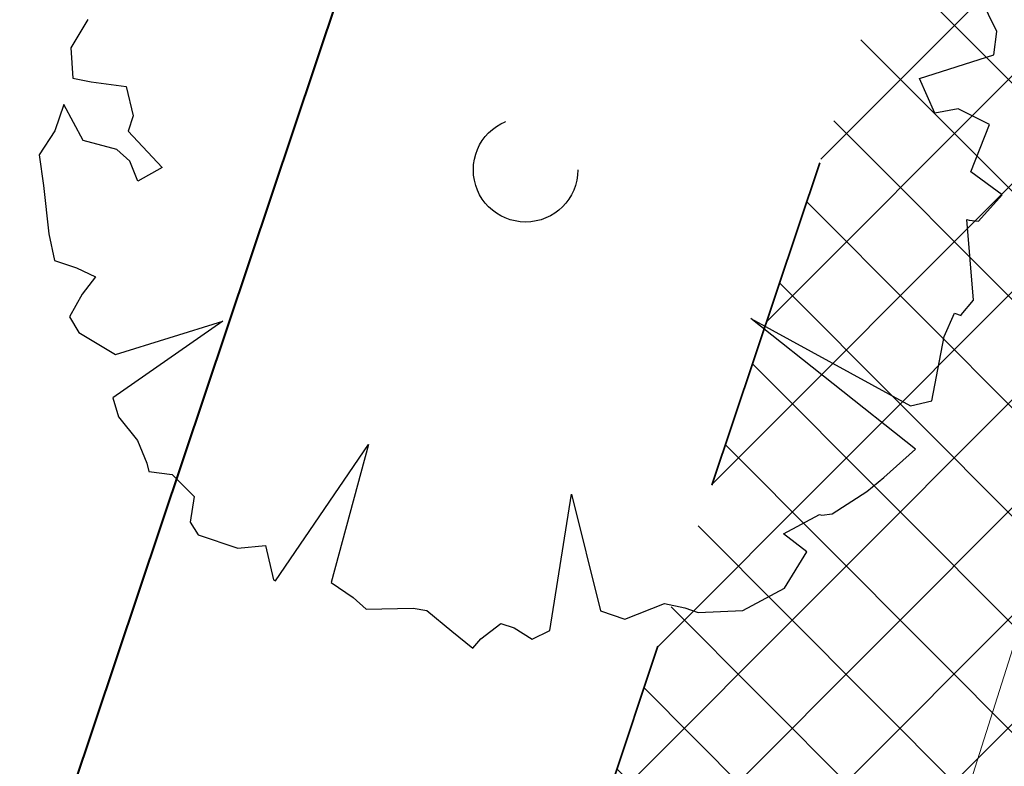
# Model space of a CAD drawing. Header units: metres. Extents: x 6599594 to 6600699, y 5687867 to 5691114.
# Tile 102 of 256: x 6599883.05 to 6599885.94, y 5688682.13 to 5688684.33. Entities that reach past the tile are written whole.
import ezdxf

# ---------------------------------------------------------------- set-up
doc = ezdxf.new("R2010")
doc.units = ezdxf.units.M
doc.header["$MEASUREMENT"] = 0
for name, pattern in [('1', [0]), ('3_EGBZ', [1.5, 1, -0.5]), ('BTO', [0]), ('BUG', [1.5, 1, -0.5])]:
    doc.linetypes.add(name, pattern=pattern)
doc.layers.add('__gaPionowe', color=7, linetype='CONTINUOUS')
doc.layers.add('RS-drzewa projektowane', color=7, linetype='CONTINUOUS')
for name, color, linetype, lineweight in [('_dren', 30, '3_EGBZ', 40), ('_kolor chodnik', 50, '1', 5), ('_kolor jezdnia', 4, '1', 0), ('_kolor zjazdy kostka', 7, '1', 5), ('_kolor ścieżka @ 1', 10, '1', 0), ('_nasadzenia', 72, 'BUG', 30), ('_obrzeze', 10, 'BUG', 35), ('_podział mój', 201, 'BTO', 40), ('OT_Komunikacja', 7, 'CONTINUOUS', 0)]:
    doc.layers.add(name, color=color, linetype=linetype, lineweight=lineweight)
doc.styles.get("Standard").update_dxf_attribs({"font": 'ARIALN.TTF', "width": 0.75, "height": 1.199999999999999})
doc.dimstyles.new('GA-LEADER', dxfattribs={"dimtxt": 1, "dimasz": 1, "dimexe": 1, "dimexo": 1, "dimgap": 1, "dimtad": 1, "dimtxsty": 'Standard', "dimcen": 1, "dimadec": 0, "dimazin": 0, "dimtfac": 1, "dimtmove": 0, "dimatfit": 3, "dimfxl": 1, "dimarcsym": 0})
pattern_1 = [(45, (0, 0), (-0.1414213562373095, 0.1414213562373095), []), (135, (0, 0), (-0.1414213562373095, -0.1414213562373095), [])]

# ---------------------------------------------------------------- blocks, each defined once
blk = doc.blocks.new('d2')
at = {"layer": '_nasadzenia'}
for p, q in [((-293017.2482667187, 28215.00762989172), (-293017.3314917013, 28215.17728852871)), ((-293021.2814021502, 28215.06030916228), (-293021.3571103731, 28214.93409001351)), ((-293017.262052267, 28214.90370684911), (-293017.2482667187, 28215.00762989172)), ((-293021.3571103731, 28214.93409001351), (-293021.3483664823, 28214.80074269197)), ((-293017.5911168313, 28214.7988722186), (-293017.262052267, 28214.90370684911)), ((-293021.3483664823, 28214.80074269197), (-293021.2672380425, 28214.78388680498)), ((-293021.2672380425, 28214.78388680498), (-293021.1113830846, 28214.76322569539)), ((-293017.5240193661, 28214.64558719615), (-293017.5911168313, 28214.7988722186)), ((-293021.1113830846, 28214.76322569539), (-293021.0798643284, 28214.63296018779)), ((-293021.3882505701, 28214.6840101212), (-293021.4281346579, 28214.56727755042)), ((-293021.3017019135, 28214.52407919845), (-293021.3882505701, 28214.6840101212)), ((-293017.4198706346, 28214.66431921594), (-293017.5240193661, 28214.64558719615)), ((-293017.2806340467, 28214.59501953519), (-293017.4198706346, 28214.66431921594)), ((-293021.0798643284, 28214.63296018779), (-293021.1031300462, 28214.56486618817)), ((-293017.3634804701, 28214.38433277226), (-293017.2806340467, 28214.59501953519)), ((-293021.4281346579, 28214.56727755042), (-293021.4971955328, 28214.46051383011)), ((-293021.1031300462, 28214.56486618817), (-293020.9515804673, 28214.40445299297)), ((-293021.1524943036, 28214.4839626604), (-293021.3017019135, 28214.52407919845)), ((-293021.4971955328, 28214.46051383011), (-293021.4787260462, 28214.32384355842)), ((-293021.0943861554, 28214.43151886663), (-293021.1524943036, 28214.4839626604)), ((-293021.0592982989, 28214.34348716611), (-293021.0943861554, 28214.43151886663)), ((-293020.9515804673, 28214.40445299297), (-293021.0592982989, 28214.34348716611)), ((-293017.2244893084, 28214.28252699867), (-293017.3634804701, 28214.38433277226)), ((-293021.4787260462, 28214.32384355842), (-293021.4543454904, 28214.10911043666)), ((-293017.3293743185, 28214.16627670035), (-293017.2244893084, 28214.28252699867)), ((-293017.3515251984, 28213.81535557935), (-293017.3813259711, 28214.17316373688)), ((-293017.3813259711, 28214.17316373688), (-293017.3716003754, 28214.16984078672)), ((-293017.3716003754, 28214.16984078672), (-293017.3293743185, 28214.16627670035)), ((-293021.4543454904, 28214.10911043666), (-293021.4292286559, 28213.99189559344)), ((-293021.4292286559, 28213.99189559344), (-293021.3319726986, 28213.95866609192)), ((-293021.3319726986, 28213.95866609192), (-293021.2477660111, 28213.91903182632)), ((-293021.2477660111, 28213.91903182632), (-293021.3068558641, 28213.8414512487)), ((-293021.3068558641, 28213.8414512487), (-293021.3628674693, 28213.74109229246)), ((-293017.4071456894, 28213.74987151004), (-293017.3515251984, 28213.81535557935)), ((-293021.3628674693, 28213.74109229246), (-293021.3211322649, 28213.67251602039)), ((-293020.6827278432, 28213.72211137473), (-293021.1705643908, 28213.3820784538)), ((-293021.1593662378, 28213.57379206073), (-293020.6827278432, 28213.72211137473)), ((-293018.340181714, 28213.73353405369), (-293017.6313377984, 28213.34606689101)), ((-293017.6100354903, 28213.15411214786), (-293018.340181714, 28213.73353405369)), ((-293017.4827541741, 28213.65378966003), (-293017.4364681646, 28213.75747156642)), ((-293017.4364681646, 28213.75747156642), (-293017.4072913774, 28213.74750271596)), ((-293021.3211322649, 28213.67251602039), (-293021.1593662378, 28213.57379206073)), ((-293017.5369146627, 28213.36812186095), (-293017.4827541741, 28213.65378966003)), ((-293021.1705643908, 28213.3820784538), (-293021.14520213, 28213.29736970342)), ((-293017.6313377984, 28213.34606689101), (-293017.5369146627, 28213.36812186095)), ((-293021.14520213, 28213.29736970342), (-293021.061486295, 28213.19272325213)), ((-293021.061486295, 28213.19272325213), (-293021.0199965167, 28213.09164088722)), ((-293020.4486406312, 28212.57052589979), (-293020.0360262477, 28213.17468230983)), ((-293020.0360262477, 28213.17468230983), (-293020.2016862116, 28212.5621920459)), ((-293017.7507446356, 28213.02837527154), (-293017.6100354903, 28213.15411214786)), ((-293021.0199965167, 28213.09164088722), (-293021.0105163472, 28213.05581184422)), ((-293021.0105163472, 28213.05581184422), (-293020.906613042, 28213.04203777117)), ((-293020.906613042, 28213.04203777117), (-293020.8098479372, 28212.94379608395)), ((-293017.8259620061, 28212.96716830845), (-293017.7507446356, 28213.02837527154)), ((-293020.8098479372, 28212.94379608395), (-293020.8269571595, 28212.83014532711)), ((-293019.2314686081, 28212.35019368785), (-293019.1358041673, 28212.95519975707)), ((-293019.1358041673, 28212.95519975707), (-293019.0065527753, 28212.43629629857)), ((-293017.9794749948, 28212.86753276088), (-293017.8259620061, 28212.96716830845)), ((-293018.1946652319, 28212.7781072), (-293018.0347503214, 28212.86469208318)), ((-293018.0347503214, 28212.86469208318), (-293018.0250247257, 28212.86136913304)), ((-293018.0250247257, 28212.86136913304), (-293017.9794749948, 28212.86753276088)), ((-293020.8269571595, 28212.83014532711), (-293020.7916238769, 28212.77461971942)), ((-293020.7916238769, 28212.77461971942), (-293020.6165631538, 28212.71480661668)), ((-293018.0912527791, 28212.69932094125), (-293018.1946652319, 28212.7781072)), ((-293020.6165631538, 28212.71480661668), (-293020.4929632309, 28212.72689273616)), ((-293020.4929632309, 28212.72689273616), (-293020.4583662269, 28212.57384884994)), ((-293018.1899812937, 28212.53751388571), (-293018.0912527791, 28212.69932094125)), ((-293020.4583662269, 28212.57384884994), (-293020.4486406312, 28212.57052589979)), ((-293020.2016862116, 28212.5621920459), (-293020.1046756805, 28212.49645645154)), ((-293020.1046756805, 28212.49645645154), (-293020.0465675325, 28212.44401265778)), ((-293018.3759947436, 28212.43811947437), (-293018.1899812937, 28212.53751388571)), ((-293018.8995712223, 28212.3997438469), (-293018.7235287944, 28212.46995511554)), ((-293018.7235287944, 28212.46995511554), (-293018.6326747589, 28212.4497762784)), ((-293020.0465675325, 28212.44401265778), (-293019.8385154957, 28212.44897060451)), ((-293019.8385154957, 28212.44897060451), (-293019.7768382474, 28212.43876061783)), ((-293019.7768382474, 28212.43876061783), (-293019.6670238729, 28212.34692369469)), ((-293019.0065527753, 28212.43629629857), (-293018.8995712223, 28212.3997438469)), ((-293018.6326747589, 28212.4497762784), (-293018.5743211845, 28212.42983857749)), ((-293018.5743211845, 28212.42983857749), (-293018.3759947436, 28212.43811947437)), ((-293019.5372674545, 28212.31345305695), (-293019.4490008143, 28212.38106478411)), ((-293019.4490008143, 28212.38106478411), (-293019.3906472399, 28212.3611270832)), ((-293019.6670238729, 28212.34692369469), (-293019.5733370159, 28212.2714603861)), ((-293019.3906472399, 28212.3611270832), (-293019.3097642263, 28212.31176510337)), ((-293019.3097642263, 28212.31176510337), (-293019.2314686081, 28212.35019368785)), ((-293019.5733370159, 28212.2714603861), (-293019.5372674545, 28212.31345305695))]:
    blk.add_line(p, q, dxfattribs=at)
blk.add_circle((-293019.3393299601, 28214.3936584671), 0.2317757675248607, dxfattribs=at)
blk = doc.blocks.new('hhh')
at = {"layer": '_podział mój'}
blk.add_line((6600012.715234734, 5689068.962127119), (6599853.466151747, 5688593.232024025), dxfattribs=at)

msp = doc.modelspace()

# ---------------------------------------------------------------- hatches: boundary and pattern name
at = {"layer": '_kolor chodnik'}
h = msp.add_hatch(dxfattribs=at)
h.set_pattern_fill('ANSI37', color=256, scale=1.6)
h.set_pattern_definition(pattern_1)
h.paths.add_polyline_path([(6599849.938171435, 5688542.085872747), (6599852.232147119, 5688548.938742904), (6599853.573135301, 5688548.489851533), (6599853.827082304, 5688549.248475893), (6599851.793849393, 5688549.929093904), (6599849.895278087, 5688548.982823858), (6599847.823506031, 5688542.793750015)])
edge = h.paths.add_edge_path()
edge.add_line((6600018.106075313, 5689087.454911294), (6600022.42781917, 5689091.229234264))
edge.add_line((6600022.42781917, 5689091.229234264), (6600020.233254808, 5689093.742094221))
edge.add_line((6600020.233254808, 5689093.742094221), (6600017.159471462, 5689091.057656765))
edge.add_arc((6600023.275194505, 5689085.385140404), 8.34143334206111, 137.1531558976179, 148.8016577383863)
edge.add_line((6600016.140105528, 5689089.706021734), (6600018.106075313, 5689087.454911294))
h.paths.add_polyline_path([(6600038.501784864, 5689187.59229436), (6600037.906968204, 5689187.700586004), (6600037.638296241, 5689186.224843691), (6600038.240083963, 5689186.115282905)])
h.paths.add_polyline_path([(6600069.098302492, 5689360.276020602), (6600068.321239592, 5689360.413462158), (6600068.064048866, 5689358.936495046), (6600068.836639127, 5689358.799546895)])
h.paths.add_polyline_path([(6600082.393785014, 5689362.950258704), (6600082.941124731, 5689366.103121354), (6600081.481377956, 5689366.361351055), (6600080.923159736, 5689363.210828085)])
h.paths.add_polyline_path([(6600074.022236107, 5689388.065861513), (6600072.983907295, 5689388.249860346), (6600072.723374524, 5689386.772538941), (6600073.760538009, 5689386.588865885)])
h.paths.add_polyline_path([(6600105.602402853, 5689486.45426531), (6600106.738797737, 5689489.760539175), (6600105.28818975, 5689490.281952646), (6600104.132785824, 5689486.965912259)])
h.paths.add_polyline_path([(6600132.519778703, 5689678.737346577), (6600131.636986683, 5689678.922259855), (6600131.330470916, 5689677.453953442), (6600132.212256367, 5689677.269208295)])
h.paths.add_polyline_path([(6600156.649397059, 5689798.7449027), (6600156.48800471, 5689797.95886096), (6600157.450195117, 5689797.757316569), (6600157.615023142, 5689798.542205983)])
h.paths.add_polyline_path([(6600189.055358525, 5689948.643107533), (6600187.902868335, 5689948.884512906), (6600187.600024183, 5689947.417400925), (6600188.748131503, 5689947.176379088)])
edge = h.paths.add_edge_path()
edge.add_line((6600204.459383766, 5690032.969035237), (6600204.153258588, 5690031.227801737))
edge.add_arc((6600202.328347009, 5690027.299936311), 4.331100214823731, 41.853001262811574, 65.08011546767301, ccw=False)
edge.add_arc((6600032.903931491, 5690051.979071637), 174.020003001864, 352.8070218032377, 353.495463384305)
edge.add_arc((6600202.372679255, 5690027.343587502), 5.999999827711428, 55.12102442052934, 69.64815978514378)
edge = h.paths.add_edge_path()
edge.add_line((6600205.046027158, 5690040.265402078), (6600204.972740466, 5690038.483452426))
edge.add_arc((6600203.986269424, 5690044.401803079), 5.999999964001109, 279.4630688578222, 294.9140560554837)
edge.add_line((6600206.513819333, 5690038.960158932), (6600206.607027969, 5690041.030672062))
edge.add_arc((6600203.986269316, 5690044.401803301), 4.270000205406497, 284.3702444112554, 307.86193139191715, ccw=False)
edge = h.paths.add_edge_path()
edge.add_arc((6600203.547470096, 5690044.558759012), 6.446878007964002, 324.43500910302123, 356.20133685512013, ccw=False)
edge.add_arc((6600203.986269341, 5690044.401803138), 6.000000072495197, 323.2169970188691, 357.4193489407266)
h.paths.add_polyline_path([(6600208.910055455, 5690121.713696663), (6600208.146285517, 5690121.748120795), (6600207.125602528, 5690121.794124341), (6600209.971605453, 5690121.665851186)])
edge = h.paths.add_edge_path()
edge.add_line((6600238.769818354, 5690481.648294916), (6600240.338176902, 5690490.87374652))
edge.add_line((6600240.338176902, 5690490.87374652), (6600241.251295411, 5690510.829461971))
edge.add_line((6600241.251295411, 5690510.829461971), (6600239.524022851, 5690510.928942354))
edge.add_line((6600239.524022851, 5690510.928942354), (6600238.633343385, 5690491.167757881))
edge.add_line((6600238.633343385, 5690491.167757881), (6600234.579716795, 5690467.661262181))
edge.add_line((6600234.579716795, 5690467.661262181), (6600234.449796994, 5690464.966873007))
edge.add_arc((6600242.443669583, 5690464.607462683), 8.001948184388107, 177.4256737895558, 268.2543056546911)
edge.add_line((6600242.199903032, 5690456.609228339), (6600242.216657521, 5690457.359274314))
edge.add_line((6600242.216657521, 5690457.359274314), (6600242.305257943, 5690458.836738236))
edge.add_arc((6600242.444504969, 5690464.607952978), 5.772894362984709, 177.0298084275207, 268.6178439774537, ccw=False)
edge.add_line((6600236.679365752, 5690464.907083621), (6600236.951876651, 5690470.95443634))
edge.add_line((6600236.951876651, 5690470.95443634), (6600238.15078669, 5690478.210832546))
edge.add_line((6600238.15078669, 5690478.210832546), (6600238.769818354, 5690481.648294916))
h.paths.add_polyline_path([(6600238.769818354, 5690481.648294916), (6600238.15078669, 5690478.210832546), (6600239.670056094, 5690477.930590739), (6600240.266710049, 5690481.376366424)])
edge = h.paths.add_edge_path()
edge.add_line((6600223.366500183, 5690460.339976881), (6600223.278629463, 5690457.997544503))
edge.add_arc((6600220.967166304, 5690465.656339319), 7.999999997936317, 286.7940807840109, 300.2738222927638)
edge.add_line((6600225.000231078, 5690458.747331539), (6600225.240084, 5690461.623695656))
edge.add_arc((6600221.105749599, 5690465.648640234), 5.76999998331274, 293.06724424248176, 315.7681070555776, ccw=False)
edge = h.paths.add_edge_path()
edge.add_arc((6600220.025145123, 5690444.676291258), 5.770000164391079, 37.996647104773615, 59.94382588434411, ccw=False)
edge.add_line((6600224.572175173, 5690448.22839199), (6600224.817793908, 5690451.081798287))
edge.add_arc((6600220.025145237, 5690444.676291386), 7.999999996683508, 53.19588653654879, 68.15166733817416)
edge.add_line((6600223.00235276, 5690452.101669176), (6600222.91504296, 5690449.670427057))
edge = h.paths.add_edge_path()
edge.add_arc((6600221.105749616, 5690465.648640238), 7.999999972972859, 328.0222308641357, 357.0132597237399)
edge.add_line((6600229.094882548, 5690465.23180147), (6600229.218816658, 5690467.593604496))
edge.add_line((6600229.218816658, 5690467.593604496), (6600228.218919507, 5690467.645774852))
edge.add_line((6600228.218919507, 5690467.645774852), (6600227.891778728, 5690461.411918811))
h.paths.add_polyline_path([(6600200.980142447, 5690012.236744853), (6600202.317278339, 5690011.956662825), (6600202.522293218, 5690012.935421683), (6600201.182321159, 5690013.216097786)])
h.paths.add_polyline_path([(6600196.457878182, 5689983.98337835), (6600195.202332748, 5689984.246370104), (6600194.899091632, 5689982.777335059), (6600196.150355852, 5689982.515240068)])
edge = h.paths.add_edge_path()
edge.add_line((6600112.305909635, 5689517.991018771), (6600112.691041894, 5689519.807934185))
edge.add_line((6600112.691041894, 5689519.807934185), (6600113.245521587, 5689522.423769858))
edge.add_line((6600113.245521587, 5689522.423769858), (6600111.553124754, 5689522.782507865))
edge.add_line((6600111.553124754, 5689522.782507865), (6600107.405864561, 5689503.21722655))
edge.add_line((6600107.405864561, 5689503.21722655), (6600099.494506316, 5689480.361667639))
edge.add_line((6600099.494506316, 5689480.361667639), (6600099.182814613, 5689478.891218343))
edge.add_arc((6600107.008997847, 5689477.232359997), 8.000059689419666, 168.0325629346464, 257.7529108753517)
edge.add_line((6600105.311960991, 5689469.414366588), (6600105.784990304, 5689471.593619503))
edge.add_arc((6600107.008927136, 5689477.232314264), 5.769999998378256, 168.0321375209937, 257.7533362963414, ccw=False)
edge.add_line((6600101.364343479, 5689478.42879883), (6600101.647245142, 5689479.76342708))
edge.add_line((6600101.647245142, 5689479.76342708), (6600104.132785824, 5689486.965912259))
edge.add_line((6600104.132785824, 5689486.965912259), (6600105.28818975, 5689490.281952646))
edge.add_line((6600105.28818975, 5689490.281952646), (6600108.240043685, 5689498.809726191))
edge.add_line((6600108.240043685, 5689498.809726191), (6600112.305909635, 5689517.991018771))
h.paths.add_polyline_path([(6600136.009573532, 5689645.499114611), (6600138.333647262, 5689645.012304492), (6600138.661671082, 5689646.578318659), (6600134.869459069, 5689647.372651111)])
at = {"layer": '_kolor jezdnia'}
h = msp.add_hatch(dxfattribs=at)
h.set_pattern_fill('ANSI37', color=4, scale=3.5)
h.set_pattern_definition([(45, (0, 0), (-0.3093592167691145, 0.3093592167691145), []), (135, (0, 0), (-0.3093592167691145, -0.3093592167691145), [])])
edge = h.paths.add_edge_path()
edge.add_line((6599833.066047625, 5688539.933393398), (6599850.649511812, 5688527.983462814))
edge.add_arc((6599857.337592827, 5688536.653968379), 10.95025544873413, 169.5012687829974, 232.3548431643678, ccw=False)
edge.add_arc((6599858.085851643, 5688536.618142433), 11.69295282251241, 162.2507788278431, 169.9967502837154, ccw=False)
edge.add_line((6599846.949484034, 5688540.182754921), (6599847.823506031, 5688542.793750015))
edge.add_line((6599847.823506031, 5688542.793750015), (6599849.895278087, 5688548.982823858))
edge.add_line((6599849.895278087, 5688548.982823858), (6599852.434748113, 5688556.56906746))
edge.add_line((6599852.434748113, 5688556.56906746), (6599928.48625871, 5688783.760284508))
edge.add_line((6599928.48625871, 5688783.760284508), (6599931.025728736, 5688791.34652811))
edge.add_line((6599931.025728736, 5688791.34652811), (6599996.657773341, 5688987.411326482))
edge.add_line((6599996.657773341, 5688987.411326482), (6599999.197243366, 5688994.997570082))
edge.add_line((6599999.197243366, 5688994.997570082), (6600021.930100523, 5689062.908193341))
edge.add_line((6600021.930100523, 5689062.908193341), (6600017.620224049, 5689067.371531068))
edge.add_line((6600017.620224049, 5689067.371531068), (6600016.714558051, 5689064.654078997))
edge.add_line((6600016.714558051, 5689064.654078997), (6600012.423620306, 5689051.835617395))
edge.add_line((6600012.423620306, 5689051.835617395), (6600009.884150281, 5689044.249373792))
edge.add_line((6600009.884150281, 5689044.249373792), (6599977.53516164, 5688947.612159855))
edge.add_line((6599977.53516164, 5688947.612159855), (6599974.995691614, 5688940.025916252))
edge.add_line((6599974.995691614, 5688940.025916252), (6599942.096912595, 5688841.746295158))
edge.add_line((6599942.096912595, 5688841.746295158), (6599939.557442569, 5688834.160051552))
edge.add_line((6599939.557442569, 5688834.160051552), (6599882.679288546, 5688664.246042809))
edge.add_line((6599882.679288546, 5688664.246042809), (6599880.139818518, 5688656.659799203))
edge.add_line((6599880.139818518, 5688656.659799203), (6599852.46454386, 5688573.984527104))
edge.add_line((6599852.46454386, 5688573.984527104), (6599842.470137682, 5688544.127903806))
edge.add_arc((6599835.706422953, 5688546.652910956), 7.219660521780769, 248.5480913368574, 339.52856074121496, ccw=False)
h.paths.add_polyline_path([(6600044.653202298, 5689172.271628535), (6600046.276244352, 5689181.431901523), (6600047.759199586, 5689189.801539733), (6600051.0603021, 5689208.432603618), (6600052.368792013, 5689215.817578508), (6600054.808584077, 5689229.587499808), (6600056.11707399, 5689236.972474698), (6600057.346666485, 5689243.912161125), (6600058.655146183, 5689251.297078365), (6600058.831439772, 5689252.292060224), (6600060.098987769, 5689259.445963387), (6600060.139929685, 5689259.677035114), (6600061.407468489, 5689266.830886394), (6600072.329030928, 5689328.470998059), (6600073.637511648, 5689335.855921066), (6600077.337304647, 5689356.73715072), (6600078.820259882, 5689365.106788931), (6600081.142794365, 5689378.214921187), (6600082.538516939, 5689386.092227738), (6600095.187867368, 5689457.483787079), (6600091.082877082, 5689465.8405575), (6600089.043088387, 5689454.328211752), (6600087.870641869, 5689447.711051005), (6600087.560133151, 5689445.958573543), (6600086.562151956, 5689440.326076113), (6600082.433200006, 5689417.022719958), (6600080.95024477, 5689408.65308175), (6600077.202698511, 5689387.502337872), (6600075.719743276, 5689379.132699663), (6600073.469199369, 5689366.430874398), (6600071.986244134, 5689358.061236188), (6600069.98686466, 5689346.776955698), (6600068.591142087, 5689338.899649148), (6600065.559290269, 5689321.78820693), (6600064.163567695, 5689313.910900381), (6600059.719426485, 5689288.828650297), (6600058.323703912, 5689280.951343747), (6600057.563846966, 5689276.662793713), (6600056.168124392, 5689268.785487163), (6600054.804920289, 5689261.091711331), (6600053.409197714, 5689253.21440478), (6600053.264817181, 5689252.399536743), (6600051.869094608, 5689244.522230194), (6600051.183555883, 5689240.653124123), (6600049.787833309, 5689232.775817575), (6600046.593849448, 5689214.749319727), (6600045.198126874, 5689206.872013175), (6600044.41754409, 5689202.466488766), (6600042.934588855, 5689194.096850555), (6600036.429952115, 5689157.38538759), (6600034.946996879, 5689149.01574938), (6600030.579776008, 5689124.367629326), (6600027.529365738, 5689107.151445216), (6600024.895072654, 5689094.014582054), (6600030.583685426, 5689094.264316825), (6600032.945013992, 5689106.191885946), (6600043.170247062, 5689163.901990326)])
edge = h.paths.add_edge_path()
edge.add_line((6600111.106812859, 5689535.144351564), (6600111.256844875, 5689535.85214863))
edge.add_line((6600111.256844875, 5689535.85214863), (6600112.915748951, 5689543.678261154))
edge.add_line((6600112.915748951, 5689543.678261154), (6600117.304772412, 5689564.384094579))
edge.add_line((6600117.304772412, 5689564.384094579), (6600119.067357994, 5689572.699339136))
edge.add_line((6600119.067357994, 5689572.699339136), (6600120.087667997, 5689577.512794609))
edge.add_line((6600120.087667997, 5689577.512794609), (6600121.642890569, 5689584.849775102))
edge.add_line((6600121.642890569, 5689584.849775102), (6600128.436769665, 5689616.900852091))
edge.add_line((6600128.436769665, 5689616.900852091), (6600129.991992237, 5689624.237832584))
edge.add_line((6600129.991992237, 5689624.237832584), (6600132.660554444, 5689636.827148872))
edge.add_line((6600132.660554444, 5689636.827148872), (6600133.208838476, 5689639.444704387))
edge.add_line((6600133.208838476, 5689639.444704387), (6600134.848957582, 5689647.274775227))
edge.add_line((6600134.848957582, 5689647.274775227), (6600138.97649476, 5689666.979995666))
edge.add_line((6600138.97649476, 5689666.979995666), (6600140.51410642, 5689674.320687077))
edge.add_line((6600140.51410642, 5689674.320687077), (6600145.209128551, 5689696.735129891))
edge.add_line((6600145.209128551, 5689696.735129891), (6600146.746740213, 5689704.075821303))
edge.add_line((6600146.746740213, 5689704.075821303), (6600151.462308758, 5689726.588354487))
edge.add_line((6600151.462308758, 5689726.588354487), (6600152.999920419, 5689733.929045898))
edge.add_line((6600152.999920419, 5689733.929045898), (6600155.244070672, 5689744.642813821))
edge.add_line((6600155.244070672, 5689744.642813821), (6600156.781682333, 5689751.983505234))
edge.add_line((6600156.781682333, 5689751.983505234), (6600161.635515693, 5689775.156126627))
edge.add_line((6600161.635515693, 5689775.156126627), (6600163.378142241, 5689783.475576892))
edge.add_line((6600163.378142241, 5689783.475576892), (6600163.850769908, 5689785.731942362))
edge.add_line((6600163.850769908, 5689785.731942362), (6600167.028500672, 5689800.902704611))
edge.add_line((6600167.028500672, 5689800.902704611), (6600179.49088801, 5689860.399222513))
edge.add_line((6600179.49088801, 5689860.399222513), (6600181.233514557, 5689868.718672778))
edge.add_line((6600181.233514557, 5689868.718672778), (6600181.84713393, 5689871.648144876))
edge.add_line((6600181.84713393, 5689871.648144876), (6600183.384745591, 5689878.988836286))
edge.add_line((6600183.384745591, 5689878.988836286), (6600184.935818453, 5689886.393792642))
edge.add_line((6600184.935818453, 5689886.393792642), (6600186.575937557, 5689894.223863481))
edge.add_line((6600186.575937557, 5689894.223863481), (6600194.05133812, 5689929.912074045))
edge.add_line((6600194.05133812, 5689929.912074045), (6600195.691457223, 5689937.742144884))
edge.add_line((6600195.691457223, 5689937.742144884), (6600202.915799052, 5689972.231779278))
edge.add_line((6600202.915799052, 5689972.231779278), (6600204.555918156, 5689980.061850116))
edge.add_line((6600204.555918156, 5689980.061850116), (6600206.062781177, 5689987.255744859))
edge.add_line((6600206.062781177, 5689987.255744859), (6600207.702900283, 5689995.085815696))
edge.add_line((6600207.702900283, 5689995.085815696), (6600210.232559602, 5690007.162628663))
edge.add_line((6600210.232559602, 5690007.162628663), (6600211.694938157, 5690014.144150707))
edge.add_arc((6600028.177652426, 5690052.584442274), 187.5000004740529, 348.1696294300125, 357.4195276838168)
edge.add_line((6600215.487522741, 5690044.142720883), (6600208.310270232, 5690026.480446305))
edge.add_arc((6600032.903933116, 5690051.97907145), 177.2500013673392, 348.1696294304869, 351.7289130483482, ccw=False)
edge.add_line((6600206.38894146, 5690015.640182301), (6600205.966941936, 5690013.625519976))
edge.add_line((6600205.966941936, 5690013.625519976), (6600204.326822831, 5690005.795449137))
edge.add_line((6600204.326822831, 5690005.795449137), (6600197.076961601, 5689971.183982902))
edge.add_line((6600197.076961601, 5689971.183982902), (6600195.334335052, 5689962.864532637))
edge.add_line((6600195.334335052, 5689962.864532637), (6600193.44722506, 5689953.855305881))
edge.add_line((6600193.44722506, 5689953.855305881), (6600191.909227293, 5689946.512771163))
edge.add_line((6600191.909227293, 5689946.512771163), (6600185.496844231, 5689915.899498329))
edge.add_line((6600185.496844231, 5689915.899498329), (6600183.856521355, 5689908.068454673))
edge.add_line((6600183.856521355, 5689908.068454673), (6600182.066605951, 5689899.523243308))
edge.add_line((6600182.066605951, 5689899.523243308), (6600180.32407057, 5689891.204228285))
edge.add_line((6600180.32407057, 5689891.204228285), (6600174.320344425, 5689862.541919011))
edge.add_line((6600174.320344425, 5689862.541919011), (6600172.577809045, 5689854.222903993))
edge.add_line((6600172.577809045, 5689854.222903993), (6600163.663810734, 5689811.666703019))
edge.add_line((6600163.663810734, 5689811.666703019), (6600162.023782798, 5689803.837067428))
edge.add_line((6600162.023782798, 5689803.837067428), (6600160.924220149, 5689798.587659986))
edge.add_line((6600160.924220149, 5689798.587659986), (6600159.279208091, 5689790.734229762))
edge.add_line((6600159.279208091, 5689790.734229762), (6600157.107250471, 5689780.365115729))
edge.add_line((6600157.107250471, 5689780.365115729), (6600155.462238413, 5689772.511685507))
edge.add_line((6600155.462238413, 5689772.511685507), (6600153.380318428, 5689762.572418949))
edge.add_line((6600153.380318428, 5689762.572418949), (6600151.735124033, 5689754.718118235))
edge.add_line((6600151.735124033, 5689754.718118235), (6600148.586504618, 5689739.686336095))
edge.add_line((6600148.586504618, 5689739.686336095), (6600146.885007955, 5689731.563243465))
edge.add_line((6600146.885007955, 5689731.563243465), (6600141.75088822, 5689707.052510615))
edge.add_line((6600141.75088822, 5689707.052510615), (6600140.110896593, 5689699.223048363))
edge.add_line((6600140.110896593, 5689699.223048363), (6600133.483561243, 5689667.583574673))
edge.add_line((6600133.483561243, 5689667.583574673), (6600131.860394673, 5689659.834436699))
edge.add_line((6600131.860394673, 5689659.834436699), (6600131.740984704, 5689659.26436315))
edge.add_line((6600131.740984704, 5689659.26436315), (6600130.117814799, 5689651.515209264))
edge.add_line((6600130.117814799, 5689651.515209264), (6600127.27873359, 5689637.961189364))
edge.add_line((6600127.27873359, 5689637.961189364), (6600126.924568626, 5689636.290366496))
edge.add_line((6600126.924568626, 5689636.290366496), (6600125.166244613, 5689627.995226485))
edge.add_line((6600125.166244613, 5689627.995226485), (6600118.009503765, 5689594.232298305))
edge.add_line((6600118.009503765, 5689594.232298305), (6600116.25117975, 5689585.937158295))
edge.add_line((6600116.25117975, 5689585.937158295), (6600113.665314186, 5689573.737975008))
edge.add_line((6600113.665314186, 5689573.737975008), (6600111.898534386, 5689565.402943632))
edge.add_line((6600111.898534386, 5689565.402943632), (6600104.889982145, 5689532.339115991))
edge.add_line((6600104.889982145, 5689532.339115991), (6600103.22663594, 5689524.492047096))
edge.add_line((6600103.22663594, 5689524.492047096), (6600096.623876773, 5689493.342605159))
edge.add_line((6600096.623876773, 5689493.342605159), (6600094.968986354, 5689485.535427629))
edge.add_line((6600094.968986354, 5689485.535427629), (6600094.300101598, 5689482.379870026))
edge.add_line((6600094.300101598, 5689482.379870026), (6600099.182814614, 5689478.891218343))
edge.add_line((6600099.182814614, 5689478.891218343), (6600099.494506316, 5689480.361667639))
edge.add_line((6600099.494506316, 5689480.361667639), (6600111.106812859, 5689535.144351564))
edge = h.paths.add_edge_path()
edge.add_arc((6600239.213891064, 5690851.400367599), 10.00000000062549, -2.8342403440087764, 76.13703556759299, ccw=False)
edge.add_line((6600249.201658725, 5690850.905901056), (6600249.082723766, 5690848.503524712))
edge.add_line((6600249.082723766, 5690848.503524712), (6600247.016487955, 5690806.767468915))
edge.add_line((6600247.016487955, 5690806.767468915), (6600246.092398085, 5690789.152178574))
edge.add_line((6600246.092398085, 5690789.152178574), (6600233.768116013, 5690572.015170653))
edge.add_line((6600233.768116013, 5690572.015170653), (6600228.959056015, 5690465.296202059))
edge.add_line((6600228.959056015, 5690465.296202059), (6600234.588724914, 5690465.017134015))
edge.add_line((6600234.588724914, 5690465.017134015), (6600239.262540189, 5690571.767576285))
edge.add_line((6600239.262540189, 5690571.767576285), (6600252.50503885, 5690806.400146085))
edge.add_line((6600252.50503885, 5690806.400146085), (6600254.569211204, 5690848.094521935))
edge.add_arc((6600262.559425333, 5690847.6989487), 7.999999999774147, 76.13703557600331, 177.1657596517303, ccw=False)
edge.add_line((6600264.476229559, 5690855.465921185), (6600241.609896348, 5690861.109083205))
edge = h.paths.add_edge_path()
edge.add_line((6600250.031475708, 5690451.625307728), (6600250.231741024, 5690455.772579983))
edge.add_line((6600250.231741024, 5690455.772579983), (6600246.257763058, 5690456.417303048))
edge.add_line((6600246.257763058, 5690456.417303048), (6600242.171761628, 5690456.61060902))
edge.add_arc((6600242.563100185, 5690464.586983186), 7.985968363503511, 176.9123644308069, 267.1911945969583, ccw=False)
edge.add_line((6600234.588724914, 5690465.017134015), (6600228.959056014, 5690465.296202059))
edge.add_arc((6600220.965133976, 5690465.657286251), 8.002072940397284, 267.8289300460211, 357.413716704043, ccw=False)
edge.add_line((6600220.661989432, 5690457.660957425), (6600212.406915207, 5690458.119572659))
edge.add_line((6600212.406915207, 5690458.119572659), (6600208.431872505, 5690457.817501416))
edge.add_line((6600208.431872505, 5690457.817501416), (6600208.233912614, 5690454.548331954))
edge.add_line((6600208.233912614, 5690454.548331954), (6600212.129565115, 5690453.127270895))
edge.add_line((6600212.129565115, 5690453.127270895), (6600218.640548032, 5690452.76554962))
edge.add_line((6600218.640548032, 5690452.76554962), (6600216.486747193, 5690452.885205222))
edge.add_line((6600216.486747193, 5690452.885205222), (6600220.468905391, 5690452.663974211))
edge.add_arc((6600220.025145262, 5690444.676291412), 7.99999997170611, -0.3386579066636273, 86.8201700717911, ccw=False)
edge.add_line((6600228.025005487, 5690444.629006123), (6600227.803602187, 5690439.649256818))
edge.add_line((6600227.803602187, 5690439.649256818), (6600226.885525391, 5690435.936828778))
edge.add_line((6600226.885525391, 5690435.936828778), (6600225.534849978, 5690405.967249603))
edge.add_line((6600225.534849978, 5690405.967249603), (6600226.115199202, 5690402.187514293))
edge.add_line((6600226.115199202, 5690402.187514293), (6600213.445139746, 5690121.008786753))
edge.add_line((6600213.445139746, 5690121.008786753), (6600213.352800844, 5690118.960058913))
edge.add_line((6600213.352800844, 5690118.960058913), (6600209.980184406, 5690044.131649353))
edge.add_arc((6600203.98626942, 5690044.401803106), 5.999999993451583, 257.4162346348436, 357.41934921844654, ccw=False)
edge.add_line((6600202.679069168, 5690038.545931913), (6600201.589735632, 5690033.666039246))
edge.add_line((6600201.589735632, 5690033.666039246), (6600203.67987942, 5690033.199458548))
edge.add_arc((6600202.372679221, 5690027.343587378), 5.999999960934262, -8.27108729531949, 77.41623506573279, ccw=False)
edge.add_line((6600208.310270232, 5690026.480446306), (6600215.487522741, 5690044.142720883))
edge.add_line((6600215.487522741, 5690044.142720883), (6600216.199687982, 5690059.9446614))
edge.add_line((6600216.199687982, 5690059.9446614), (6600216.537356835, 5690067.437056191))
edge.add_line((6600216.537356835, 5690067.437056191), (6600223.893528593, 5690230.66011469))
edge.add_line((6600223.893528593, 5690230.66011469), (6600224.231197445, 5690238.152509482))
edge.add_line((6600224.231197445, 5690238.152509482), (6600233.507835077, 5690443.987992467))
edge.add_arc((6600241.499722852, 5690443.627812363), 7.999999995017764, 87.29208981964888, 177.4195277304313, ccw=False)
edge.add_line((6600241.877677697, 5690451.618879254), (6600246.021541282, 5690451.422886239))
edge.add_line((6600246.021541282, 5690451.422886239), (6600246.427694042, 5690451.44338883))
edge.add_line((6600246.427694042, 5690451.44338883), (6600246.79397003, 5690451.461878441))
edge.add_line((6600246.79397003, 5690451.461878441), (6600250.031475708, 5690451.625307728))
edge = h.paths.add_edge_path()
edge.add_line((6600007.33756506, 5689086.20374581), (6600006.980466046, 5689080.740822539))
edge.add_line((6600006.980466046, 5689080.740822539), (6600007.229745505, 5689080.720859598))
edge.add_line((6600007.229745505, 5689080.720859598), (6600008.093335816, 5689080.601653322))
edge.add_line((6600008.093335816, 5689080.601653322), (6600008.702681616, 5689080.53831051))
edge.add_arc((6600008.140193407, 5689070.554142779), 9.999999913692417, -18.557800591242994, 86.77547804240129, ccw=False)
edge.add_line((6600017.620224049, 5689067.371531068), (6600021.930100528, 5689062.908193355))
edge.add_arc((6599734.83819726, 5689159.011261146), 302.7499967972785, 341.4922000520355, 343.8640860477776)
edge.add_arc((6600034.895369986, 5689072.315877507), 9.581213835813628, 98.63328270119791, 164.5273290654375, ccw=False)
edge.add_line((6600033.457137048, 5689081.788529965), (6600033.832640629, 5689081.798737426))
edge.add_line((6600033.832640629, 5689081.798737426), (6600034.422462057, 5689082.05700874))
edge.add_line((6600034.422462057, 5689082.05700874), (6600036.833623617, 5689082.139040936))
edge.add_line((6600036.833623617, 5689082.139040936), (6600036.730225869, 5689087.148851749))
edge.add_line((6600036.730225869, 5689087.148851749), (6600036.579860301, 5689087.134303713))
edge.add_arc((6600036.479565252, 5689093.136286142), 6.002820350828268, 169.1687651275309, 270.9573417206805, ccw=False)
edge.add_line((6600030.583685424, 5689094.264316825), (6600024.895072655, 5689094.014582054))
edge.add_arc((6600015.200558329, 5689096.162123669), 9.929528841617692, 271.0943432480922, 347.5094668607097, ccw=False)
edge.add_arc((6600014.909438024, 5689089.646776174), 3.446070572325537, 264.4236009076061, 278.0194998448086, ccw=False)
edge.add_line((6600014.574573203, 5689086.217014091), (6600014.299554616, 5689086.232508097))
edge.add_line((6600014.299554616, 5689086.232508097), (6600010.474232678, 5689086.448019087))
edge.add_line((6600010.474232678, 5689086.448019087), (6600007.33756506, 5689086.20374581))
edge = h.paths.add_edge_path()
edge.add_line((6600105.490725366, 5689463.953528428), (6600106.927559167, 5689464.047234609))
edge.add_line((6600106.927559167, 5689464.047234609), (6600107.835, 5689468.66))
edge.add_line((6600107.835, 5689468.66), (6600105.311960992, 5689469.414366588))
edge.add_arc((6600107.008997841, 5689477.232359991), 8.000059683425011, 168.0325628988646, 257.75291091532, ccw=False)
edge.add_line((6600099.182814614, 5689478.891218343), (6600094.300101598, 5689482.379870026))
edge.add_arc((6600586.245114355, 5689378.104238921), 502.8750369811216, 168.032376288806, 169.9522165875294)
edge.add_line((6600091.082877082, 5689465.8405575), (6600095.187867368, 5689457.483787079))
edge.add_arc((6600103.065173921, 5689456.088064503), 8.000000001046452, 77.7533362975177, 169.9524553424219, ccw=False)
edge.add_line((6600104.762140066, 5689463.906012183), (6600105.490725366, 5689463.953528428))
at = {"layer": '_kolor zjazdy kostka'}
h = msp.add_hatch(dxfattribs=at)
h.set_pattern_fill('ANSI37', color=256, scale=1.6)
h.set_pattern_definition(pattern_1)
h.paths.add_polyline_path([(6600244.137440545, 5690813.934732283), (6600242.369522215, 5690814.022127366), (6600242.097568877, 5690808.528921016), (6600243.865482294, 5690808.441426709)])
h.paths.add_polyline_path([(6600247.012128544, 5690806.679412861), (6600247.442736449, 5690815.377295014), (6600247.393289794, 5690814.378518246), (6600247.113277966, 5690808.722537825)])
h.paths.add_polyline_path([(6600242.297085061, 5690788.088808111), (6600240.958726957, 5690788.155683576), (6600240.648818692, 5690782.664569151), (6600241.987258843, 5690782.599147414)])
h.paths.add_polyline_path([(6600245.558275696, 5690780.919298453), (6600246.037231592, 5690789.405686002), (6600244.985820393, 5690788.453468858), (6600244.612601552, 5690781.981345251)])
h.paths.add_polyline_path([(6600241.348405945, 5690723.711515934), (6600242.272017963, 5690722.691689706), (6600242.749709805, 5690731.155680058), (6600241.698138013, 5690730.203317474), (6600241.472690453, 5690726.27550499)])
h.paths.add_polyline_path([(6600225.772794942, 5690394.589141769), (6600224.731429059, 5690393.637598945), (6600224.461246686, 5690387.644646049), (6600225.412923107, 5690386.603142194)])
h.paths.add_polyline_path([(6600223.012390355, 5690333.280720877), (6600223.372595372, 5690341.272607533), (6600222.32835346, 5690340.318436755), (6600222.058239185, 5690334.324941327)])
h.paths.add_polyline_path([(6600215.496388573, 5690166.390602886), (6600215.856593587, 5690174.382489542), (6600214.812834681, 5690173.428760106), (6600214.542018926, 5690167.435062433)])
h.paths.add_polyline_path([(6600212.446537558, 5690121.053392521), (6600213.399499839, 5690120.010473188), (6600213.788744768, 5690128.503024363), (6600212.745135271, 5690127.54943145)])
h.paths.add_polyline_path([(6600209.977420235, 5690121.665589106), (6600210.225142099, 5690127.162117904), (6600207.346107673, 5690127.291879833), (6600207.119593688, 5690121.794395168)])
h.paths.add_polyline_path([(6600207.950178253, 5690070.725854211), (6600204.880846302, 5690070.828947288), (6600204.643784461, 5690065.333808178), (6600207.702521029, 5690065.204598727)])
h.paths.add_polyline_path([(6600200.981479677, 5690012.236464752), (6600199.969248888, 5690007.339980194), (6600201.282587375, 5690007.064882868), (6600202.31726072, 5690011.956666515)])
h.paths.add_polyline_path([(6600193.613960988, 5689970.406358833), (6600192.398010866, 5689970.660657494), (6600191.286205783, 5689965.274578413), (6600192.486379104, 5689965.023185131)])
h.paths.add_polyline_path([(6600189.061271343, 5689948.671423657), (6600189.98413328, 5689953.050774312), (6600188.818902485, 5689953.32186217), (6600187.908781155, 5689948.91282903)])
h.paths.add_polyline_path([(6600180.976201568, 5689915.317449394), (6600179.952861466, 5689910.421322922), (6600181.008474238, 5689910.200199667), (6600182.033843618, 5689915.09540201)])
h.paths.add_polyline_path([(6600176.508279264, 5689893.538690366), (6600177.476023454, 5689893.335973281), (6600178.603605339, 5689898.719146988), (6600177.636002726, 5689898.922290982)])
h.paths.add_polyline_path([(6600179.28182965, 5689859.401159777), (6600180.522246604, 5689860.211927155), (6600181.057490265, 5689860.561775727), (6600183.598022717, 5689860.029600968), (6600184.726606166, 5689865.412570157), (6600182.186324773, 5689865.943033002), (6600181.604764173, 5689866.832779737), (6600181.024456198, 5689867.720610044)])
h.paths.add_polyline_path([(6600160.200810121, 5689810.862606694), (6600159.232772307, 5689811.065842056), (6600158.207991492, 5689806.171529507), (6600159.175735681, 5689805.968812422)])
h.paths.add_polyline_path([(6600156.49391753, 5689797.987177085), (6600155.463416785, 5689793.068691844), (6600156.431160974, 5689792.865974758), (6600157.461419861, 5689797.784520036)])
edge = h.paths.add_edge_path()
edge.add_arc((6600173.111981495, 5689800.679690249), 5.999999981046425, 204.673115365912, 239.5411154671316, ccw=False)
edge.add_arc((6600173.162096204, 5689800.685330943), 6.047914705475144, 168.3203586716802, 204.5234866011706, ccw=False)
edge.add_line((6600167.239404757, 5689801.9096668), (6600163.651667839, 5689784.781499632))
edge.add_arc((6600169.524220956, 5689783.551410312), 5.999999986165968, 139.2146049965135, 168.1696294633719, ccw=False)
edge.add_arc((6600169.524220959, 5689783.551410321), 5.999999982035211, 96.80962310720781, 139.2146050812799, ccw=False)
edge.add_line((6600168.812796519, 5689789.509083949), (6600170.070461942, 5689795.507731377))
h.paths.add_polyline_path([(6600163.526364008, 5689776.866746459), (6600166.051243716, 5689776.337874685), (6600167.179826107, 5689781.720838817), (6600164.653945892, 5689782.249920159), (6600163.941148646, 5689783.340449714), (6600163.493329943, 5689784.025580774), (6600161.750703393, 5689775.706130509), (6600162.438017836, 5689776.155376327)])
h.paths.add_polyline_path([(6600152.614191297, 5689774.643430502), (6600153.639138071, 5689779.536616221), (6600152.646757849, 5689779.744928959), (6600151.646447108, 5689774.846147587)])
h.paths.add_polyline_path([(6600150.121074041, 5689767.466820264), (6600148.177624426, 5689758.16795459), (6600149.115997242, 5689757.971390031), (6600151.066362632, 5689767.268392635)])
h.paths.add_polyline_path([(6600142.970741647, 5689739.332500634), (6600141.888449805, 5689734.142420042), (6600144.036614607, 5689733.695518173), (6600145.123068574, 5689738.882330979)])
h.paths.add_polyline_path([(6600136.256357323, 5689701.052153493), (6600137.154085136, 5689700.864096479), (6600138.287960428, 5689706.274871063), (6600137.386492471, 5689706.464182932)])
h.paths.add_polyline_path([(6600130.081494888, 5689667.099389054), (6600129.212847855, 5689667.281639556), (6600128.083282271, 5689661.898895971), (6600128.953953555, 5689661.716447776)])
h.paths.add_polyline_path([(6600128.397394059, 5689659.030340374), (6600127.554144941, 5689659.207226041), (6600126.49340855, 5689653.810049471), (6600127.269860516, 5689653.647397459)])
h.paths.add_polyline_path([(6600134.990411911, 5689640.633636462), (6600137.30714639, 5689640.148363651), (6600138.339560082, 5689645.040620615), (6600136.015486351, 5689645.500958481), (6600135.435178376, 5689646.388788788), (6600134.8548704, 5689647.276619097), (6600133.214751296, 5689639.446548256), (6600134.102581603, 5689640.026856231)])
h.paths.add_polyline_path([(6600122.164164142, 5689634.294831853), (6600121.024067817, 5689628.914244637), (6600122.015114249, 5689628.705875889), (6600123.155614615, 5689634.086346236)])
h.paths.add_polyline_path([(6600114.54207576, 5689593.450769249), (6600113.493359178, 5689593.398339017), (6600112.364315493, 5689588.045694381), (6600113.29076438, 5689587.54753241)])
h.paths.add_polyline_path([(6600110.194543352, 5689572.941097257), (6600109.20781945, 5689573.148880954), (6600108.067717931, 5689567.768269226), (6600109.05014319, 5689567.535215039)])
h.paths.add_polyline_path([(6600119.083213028, 5689565.540446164), (6600119.089125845, 5689565.542290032), (6600121.462438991, 5689565.065690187), (6600122.598093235, 5689570.447168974), (6600120.229622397, 5689570.949214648), (6600119.651446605, 5689571.8119627), (6600119.073270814, 5689572.727655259), (6600117.310757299, 5689564.412754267)])
h.paths.add_polyline_path([(6600101.698666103, 5689532.937884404), (6600100.730666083, 5689533.141679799), (6600099.694214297, 5689528.250234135), (6600100.669121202, 5689528.045267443)])
h.paths.add_polyline_path([(6600094.064021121, 5689496.827028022), (6600093.080194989, 5689497.033910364), (6600092.036590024, 5689492.143967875), (6600093.038865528, 5689491.933250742)])
h.paths.add_polyline_path([(6600083.709836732, 5689453.74980843), (6600082.738586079, 5689448.336231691), (6600084.647281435, 5689448.027407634), (6600085.606840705, 5689453.416583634)])
h.paths.add_polyline_path([(6600084.434394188, 5689446.82589514), (6600083.348896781, 5689447.018140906), (6600082.567374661, 5689442.58660872), (6600083.649300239, 5689442.394910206)])
h.paths.add_polyline_path([(6600078.04194071, 5689410.721110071), (6600078.996952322, 5689416.137564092), (6600078.054833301, 5689416.304853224), (6600077.111232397, 5689410.886043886)])
h.paths.add_polyline_path([(6600072.911565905, 5689386.768652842), (6600071.960466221, 5689381.312635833), (6600072.800073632, 5689381.16322159), (6600073.766450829, 5689386.590709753)])
h.paths.add_polyline_path([(6600082.887400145, 5689379.432062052), (6600085.278102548, 5689379.03494316), (6600086.160383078, 5689383.956496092), (6600083.759726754, 5689384.355378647), (6600083.152078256, 5689385.224725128), (6600082.544429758, 5689386.094071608), (6600081.148707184, 5689378.216765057), (6600082.018053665, 5689378.824413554)])
h.paths.add_polyline_path([(6600080.731401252, 5689363.247695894), (6600080.041469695, 5689363.369939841), (6600079.433821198, 5689364.239286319), (6600078.8261727, 5689365.1086328), (6600077.343217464, 5689356.73899459), (6600078.212563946, 5689357.346643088), (6600079.081910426, 5689357.954291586), (6600081.429189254, 5689357.564866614), (6600082.388748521, 5689362.980514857)])
h.paths.add_polyline_path([(6600069.104215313, 5689360.304336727), (6600070.063917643, 5689365.720487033), (6600069.2708267, 5689365.861009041), (6600068.327152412, 5689360.441778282)])
h.paths.add_polyline_path([(6600066.550616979, 5689345.891799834), (6600065.546169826, 5689346.069805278), (6600064.677796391, 5689341.145792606), (6600065.678290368, 5689340.968483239)])
h.paths.add_polyline_path([(6600061.138656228, 5689321.077501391), (6600060.270282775, 5689316.15348863), (6600061.250715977, 5689315.979734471), (6600062.127590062, 5689320.902245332)])
h.paths.add_polyline_path([(6600055.325252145, 5689288.11325564), (6600054.456878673, 5689283.189242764), (6600055.410852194, 5689283.020177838), (6600056.283178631, 5689287.917022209)])
h.paths.add_polyline_path([(6600048.045675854, 5689182.819289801), (6600050.371939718, 5689182.407116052), (6600051.31444535, 5689187.67761207), (6600048.980409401, 5689188.064690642), (6600048.372760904, 5689188.934037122), (6600047.765112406, 5689189.803383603), (6600046.306982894, 5689181.603992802), (6600046.972918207, 5689182.069462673)])
h.paths.add_polyline_path([(6600040.943690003, 5689201.374141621), (6600039.339175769, 5689201.66987967), (6600038.429882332, 5689196.244216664), (6600039.984130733, 5689195.958493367)])
h.paths.add_polyline_path([(6600032.993704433, 5689156.473759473), (6600032.278185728, 5689156.600537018), (6600031.299242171, 5689151.188930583), (6600032.034145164, 5689151.058111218)])
h.paths.add_polyline_path([(6600026.309179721, 5689123.603833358), (6600025.417362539, 5689118.683970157), (6600026.271201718, 5689118.532684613), (6600027.143528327, 5689123.456001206)])
h.paths.add_polyline_path([(6600013.302986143, 5689054.462576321), (6600015.842456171, 5689062.048819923), (6600014.576741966, 5689061.417973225), (6600012.672139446, 5689055.728290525)])
h.paths.add_polyline_path([(6599974.547216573, 5688938.686171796), (6599977.086686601, 5688946.272415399), (6599975.820972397, 5688945.641568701), (6599973.916369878, 5688939.951886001)])
h.paths.add_polyline_path([(6599942.102825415, 5688841.748139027), (6599940.837111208, 5688841.117292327), (6599938.932508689, 5688835.427609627), (6599939.563355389, 5688834.161895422)])
h.paths.add_polyline_path([(6599882.685201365, 5688664.247886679), (6599881.419487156, 5688663.617039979), (6599879.514884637, 5688657.927357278), (6599880.145731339, 5688656.661643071)])
h.paths.add_polyline_path([(6599851.799762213, 5688549.930937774), (6599853.832995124, 5688549.250319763), (6599855.42016389, 5688553.991722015), (6599853.386930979, 5688554.672340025), (6599852.913795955, 5688555.621625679), (6599852.440660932, 5688556.570911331), (6599849.901190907, 5688548.984667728)])
h.paths.add_polyline_path([(6600233.581687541, 5690586.458647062), (6600234.520016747, 5690585.337735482), (6600234.976631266, 5690593.428266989), (6600233.922640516, 5690592.499827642)])
h.paths.add_polyline_path([(6600231.72837122, 5690526.750719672), (6600230.676277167, 5690525.793817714), (6600230.420013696, 5690519.782861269), (6600231.363586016, 5690518.655686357)])
h.paths.add_polyline_path([(6600237.577122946, 5690639.505119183), (6600236.516490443, 5690638.540451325), (6600236.176926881, 5690632.541599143), (6600237.1204992, 5690631.41442423)])
h.paths.add_polyline_path([(6600238.927801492, 5690681.139540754), (6600239.8637879, 5690680.021427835), (6600240.320411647, 5690688.112122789), (6600239.268317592, 5690687.155220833)])
h.paths.add_polyline_path([(6600218.12228406, 5690224.814875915), (6600217.079933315, 5690223.86243318), (6600216.809648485, 5690217.865326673), (6600217.762143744, 5690216.822918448)])
h.paths.add_polyline_path([(6600219.363739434, 5690274.535639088), (6600220.31588625, 5690273.493612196), (6600220.675810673, 5690281.480778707), (6600219.633750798, 5690280.528598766)])
h.paths.add_polyline_path([(6600168.759867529, 5689856.554734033), (6600169.729143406, 5689856.3516961), (6600170.857343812, 5689861.737822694), (6600169.889741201, 5689861.940966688)])
h.paths.add_polyline_path([(6600168.841833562, 5689852.115601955), (6600167.871405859, 5689852.319339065), (6600166.844894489, 5689847.425845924), (6600167.816759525, 5689847.221809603)])
at = {"layer": '_kolor ścieżka @ 1'}
h = msp.add_hatch(dxfattribs=at)
h.set_pattern_fill('ANSI37', color=10, scale=1.8)
h.set_pattern_definition([(45, (0, 0), (-0.1590990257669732, 0.1590990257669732), []), (135, (0, 0), (-0.1590990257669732, -0.1590990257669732), [])])
edge = h.paths.add_edge_path()
edge.add_line((6599877.145262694, 5688659.244027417), (6599854.614951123, 5688591.938475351))
edge.add_line((6599854.614951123, 5688591.938475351), (6599854.214414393, 5688589.387325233))
edge.add_line((6599854.214414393, 5688589.387325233), (6599839.435327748, 5688545.233719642))
edge.add_arc((6599834.523035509, 5688547.748213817), 5.518450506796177, 246.51508714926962, 332.8930934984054, ccw=False)
edge.add_line((6599832.323891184, 5688542.686883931), (6599836.925902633, 5688539.594394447))
edge.add_arc((6599835.881373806, 5688546.52869976), 7.012533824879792, 278.5661808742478, 339.9794081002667)
edge.add_line((6599842.470137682, 5688544.127903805), (6599857.359687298, 5688588.607952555))
edge.add_line((6599857.359687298, 5688588.607952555), (6599857.303782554, 5688591.591210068))
edge.add_line((6599857.303782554, 5688591.591210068), (6599879.508971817, 5688657.925513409))
edge.add_line((6599879.508971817, 5688657.925513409), (6599879.193548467, 5688658.558370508))
edge.add_line((6599879.193548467, 5688658.558370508), (6599877.145262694, 5688659.244027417))
h.paths.add_polyline_path([(6599879.193548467, 5688658.558370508), (6599879.508971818, 5688657.925513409), (6599881.413574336, 5688663.615196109), (6599880.780717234, 5688663.299772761), (6599878.732431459, 5688663.985429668), (6599877.145262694, 5688659.244027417)])
h.paths.add_polyline_path([(6599938.92659587, 5688835.425765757), (6599938.611172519, 5688836.058622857), (6599936.562886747, 5688836.744279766), (6599878.732431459, 5688663.985429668), (6599880.780717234, 5688663.299772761), (6599881.413574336, 5688663.615196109)])
h.paths.add_polyline_path([(6599974.364844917, 5688941.291630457), (6599974.049421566, 5688941.924487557), (6599972.001135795, 5688942.610144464), (6599936.562886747, 5688836.744279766), (6599938.611172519, 5688836.058622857), (6599938.92659587, 5688835.425765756)])
h.paths.add_polyline_path([(6599974.049421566, 5688941.924487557), (6599974.364844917, 5688941.291630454), (6600009.253303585, 5689045.515087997), (6600008.937880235, 5689046.147945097), (6600006.889594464, 5689046.833602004), (6599972.001135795, 5688942.610144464)])
h.paths.add_polyline_path([(6600008.937880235, 5689046.147945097), (6600009.253303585, 5689045.515087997), (6600011.157906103, 5689051.204770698), (6600010.525049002, 5689050.889347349), (6600008.476763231, 5689051.575004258), (6600006.889594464, 5689046.833602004)])
edge = h.paths.add_edge_path()
edge.add_arc((6599858.085851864, 5688536.618142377), 11.69295304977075, 162.2507788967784, 169.9967501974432)
edge.add_line((6599846.570656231, 5688538.649255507), (6599849.824991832, 5688528.706403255))
edge.add_line((6599849.824991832, 5688528.706403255), (6599853.13552, 5688528.731057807))
edge.add_line((6599853.13552, 5688528.731057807), (6599849.868997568, 5688538.728963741))
edge.add_line((6599849.868997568, 5688538.728963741), (6599850.886451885, 5688541.768438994))
edge.add_line((6599850.886451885, 5688541.768438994), (6599849.938171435, 5688542.085872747))
edge.add_line((6599849.938171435, 5688542.085872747), (6599847.823506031, 5688542.793750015))
edge.add_line((6599847.823506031, 5688542.793750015), (6599846.949484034, 5688540.182754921))
edge = h.paths.add_edge_path()
edge.add_arc((6600008.743460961, 5689068.123037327), 7.659999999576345, 341.4922000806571, 372.1491631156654)
edge.add_line((6600016.231900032, 5689069.735141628), (6600014.371922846, 5689078.374983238))
edge.add_arc((6600008.140193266, 5689070.554142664), 10.00000004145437, 51.45178747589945, 78.26461791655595)
edge.add_line((6600010.174112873, 5689080.345116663), (6600010.018184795, 5689077.57739322))
edge.add_arc((6600009.814745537, 5689075.098871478), 2.486856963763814, 14.594442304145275, 85.30763078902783, ccw=False)
edge.add_line((6600012.221360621, 5689075.725498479), (6600013.747330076, 5689068.63716722))
edge.add_line((6600013.747330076, 5689068.63716722), (6600013.596857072, 5689066.921144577))
edge.add_line((6600013.596857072, 5689066.921144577), (6600008.476763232, 5689051.575004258))
edge.add_line((6600008.476763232, 5689051.575004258), (6600010.525049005, 5689050.889347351))
edge.add_line((6600010.525049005, 5689050.889347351), (6600011.157906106, 5689051.204770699))
edge.add_line((6600011.157906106, 5689051.204770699), (6600016.007289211, 5689065.69149478))

# ---------------------------------------------------------------- linework, layer by layer
at = {"layer": '_obrzeze'}
msp.add_line((6600013.484863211, 5689066.53586856), (6599854.614951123, 5688591.938475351), dxfattribs=at)
at = {"layer": '_podział mój'}
msp.add_line((6600012.715234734, 5689068.962127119), (6599853.466151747, 5688593.232024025), dxfattribs=at)
at = {"layer": 'OT_Komunikacja', "linetype": 'Continuous', "flags": 128}
msp.add_lwpolyline([(6599866.536, 5688624.141), (6599877.057, 5688656.064999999), (6599884.335, 5688677.317999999), (6599889.136, 5688692.481), (6599895.841, 5688711.497), (6599905.455, 5688740.437999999), (6599916.5, 5688773.850999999), (6599925.59, 5688801.046), (6599935.457, 5688831.303), (6599947.402999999, 5688865.905)], dxfattribs=at)

# ---------------------------------------------------------------- block references
at = {"layer": '_dren'}
msp.add_blockref('hhh', (0, 0), dxfattribs=at)
at = {"layer": 'RS-drzewa projektowane', "xscale": 0.6632819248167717, "yscale": 0.6632819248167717, "zscale": 0.6632819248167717}
msp.add_blockref('d2', (6794238.966108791, 5669969.786696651), dxfattribs=at)

# ---------------------------------------------------------------- leaders
at = {"layer": '__gaPionowe'}
msp.add_leader([(6599888.155262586, 5688682.210362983), (6599882.973964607, 5688688.008935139), (6599881.70559301, 5688688.431725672)], dimstyle='GA-LEADER', override={"dimasz": 0.3}, dxfattribs=at)

doc.saveas('drawing.dxf')
